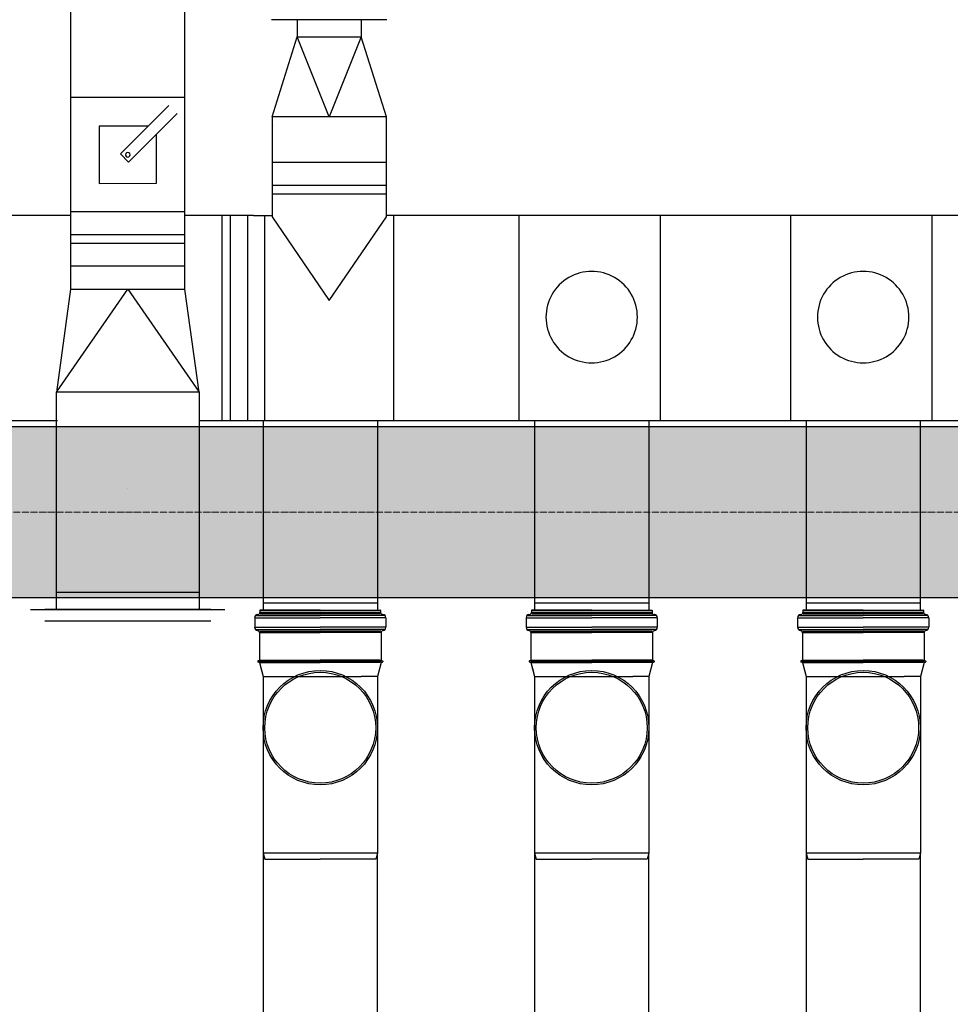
# Model space of a CAD drawing. Header units: millimetres. Extents: x -374129 to 1163271, y -112652 to 695637.
# Tile 121 of 256: x 54041 to 55669, y -34701 to -32979. Entities that reach past the tile are written whole.
import ezdxf
from ezdxf import colors
from ezdxf.entities.mleader import LeaderData, LeaderLine
from ezdxf.math import Vec2, Vec3

# ---------------------------------------------------------------- set-up
doc = ezdxf.new("R2010")
doc.units = ezdxf.units.MM
doc.linetypes.add('ACAD_ISO04W100', pattern=[30, 24, -3, 0, -3])
for name, color, linetype in [('KRT_kreskowanie', 252, 'Continuous'), ('KRT_opisy', 146, 'Continuous'), ('KRT_sciany', 2, 'Continuous'), ('KRT_technologia', 30, 'Continuous')]:
    doc.layers.add(name, color=color, linetype=linetype)
doc.layers.add('KRT_osie', color=55, linetype='ACAD_ISO04W100', lineweight=18)
doc.styles.add('WYMIAR', font='romans.shx', dxfattribs={"width": 0.8})

# ---------------------------------------------------------------- blocks, each defined once
blk = doc.blocks.new('IS_KAO_trójnik_200_góra')
at = {"layer": 'KRT_technologia', "linetype": 'Continuous', "transparency": 33554687}
for p, q in [((34903.07, 13525.27), (34903.12, 13525.45)), ((34903.29, 13525.51), (34903.19, 13525.51)), ((34903.41, 13525.29), (34903.36, 13525.45)), ((34908.83, 13525.74), (34908.83, 13514.58)), ((34910.88, 13526.05), (34909.2, 13526.05)), ((34909.2, 13526.05), (34909.2, 13514.58)), ((34910.88, 13526.05), (34910.88, 13514.58)), ((34911.25, 13525.74), (34911.25, 13514.58)), ((34911.43, 13525.55), (34911.43, 13525.47)), ((34869.72, 13524.58), (34868.63, 13524.29)), ((34868.63, 13524.29), (34868.63, 13514.58)), ((34897.28, 13524.58), (34869.72, 13524.58)), ((34869.72, 13504.58), (34869.72, 13524.58)), ((34900.61, 13524.58), (34897.28, 13524.58)), ((34903.02, 13525.22), (34900.61, 13524.58)), ((34900.61, 13524.58), (34900.61, 13507.41)), ((34903.02, 13525.22), (34901.38, 13524.78)), ((34903.05, 13525.07), (34903.05, 13514.58)), ((34903.14, 13525.32), (34903.14, 13514.58)), ((34903.34, 13525.32), (34903.34, 13514.58)), ((34903.43, 13525.08), (34903.43, 13514.58)), ((34908.29, 13525.23), (34903.48, 13525.23)), ((34908.29, 13525.23), (34908.29, 13514.58)), ((34908.54, 13525.16), (34908.54, 13514.58)), ((34911.55, 13525.07), (34911.55, 13514.58)), ((34912.15, 13525.14), (34911.79, 13525.14)), ((34911.79, 13525.14), (34911.79, 13514.58)), ((34912.15, 13525.07), (34912.15, 13514.58)), ((34912.22, 13514.58), (34912.22, 13525.07)), ((34868.63, 13504.87), (34868.63, 13514.58)), ((34903.05, 13504.09), (34903.05, 13514.58)), ((34903.14, 13503.84), (34903.14, 13514.58)), ((34903.34, 13503.84), (34903.34, 13514.58)), ((34903.43, 13504.08), (34903.43, 13514.58)), ((34908.29, 13503.92), (34908.29, 13514.58)), ((34908.54, 13504), (34908.54, 13514.58)), ((34908.83, 13503.42), (34908.83, 13514.58)), ((34909.2, 13503.11), (34909.2, 13514.58)), ((34910.88, 13503.11), (34910.88, 13514.58)), ((34911.25, 13503.42), (34911.25, 13514.58)), ((34911.55, 13504.09), (34911.55, 13514.58)), ((34911.79, 13504.01), (34911.79, 13514.58)), ((34912.15, 13504.09), (34912.15, 13514.58)), ((34912.22, 13514.58), (34912.22, 13504.09)), ((34900.61, 13504.58), (34900.61, 13507.41)), ((34869.72, 13504.58), (34868.63, 13504.87)), ((34897.28, 13504.58), (34869.72, 13504.58)), ((34900.61, 13504.58), (34897.28, 13504.58)), ((34903.02, 13503.93), (34900.61, 13504.58)), ((34903.07, 13503.88), (34903.12, 13503.7)), ((34903.29, 13503.65), (34903.19, 13503.65)), ((34903.41, 13503.87), (34903.36, 13503.7)), ((34908.29, 13503.92), (34903.48, 13503.92)), ((34910.88, 13503.11), (34909.2, 13503.11)), ((34911.43, 13503.6), (34911.43, 13503.68)), ((34912.15, 13504.01), (34911.79, 13504.01))]:
    blk.add_line(p, q, dxfattribs=at)
at = {"layer": 'KRT_technologia'}
for radius in [10, 9.7]:
    blk.add_circle((34891.65, 13514.58), radius, dxfattribs=at)
at = {"layer": 'KRT_technologia', "linetype": 'Continuous', "transparency": 33554687}
for centre, radius, start, end in [((34903.19, 13525.43), 0.0727, 90, 165), ((34903.29, 13525.43), 0.0727, 15, 90), ((34908.29, 13525.6), 0.364, 270, 354.2608), ((34909.2, 13525.51), 0.545, 90, 174.2608), ((34910.88, 13525.51), 0.545, 5, 90), ((34911.79, 13525.51), 0.364, 185, 270), ((34903, 13525.29), 0.0727, 285, 345), ((34903.48, 13525.31), 0.0727, 195, 270), ((34912.15, 13525.07), 0.0727, 0, 90), ((34903, 13503.86), 0.0727, 15, 75), ((34903.19, 13503.72), 0.0727, 195, 270), ((34903.29, 13503.72), 0.0727, 270, 345), ((34903.48, 13503.85), 0.0727, 90, 165), ((34908.29, 13503.56), 0.364, 5.7392, 90), ((34909.2, 13503.65), 0.545, 185.7392, 270), ((34910.88, 13503.65), 0.545, 270, 355), ((34911.79, 13503.65), 0.364, 90, 175), ((34912.15, 13504.09), 0.0727, 270, 0)]:
    blk.add_arc(centre, radius, start, end, dxfattribs=at)
blk = doc.blocks.new('sys napowietrzania')
at = {"color": 0, "linetype": 'Continuous', "lineweight": -3, "extrusion": (-1.20509e-08, -5.32907e-15, -1)}
blk.add_line((55124.98, -1602.95, 904.27), (55374.98, -1602.95, 904.27), dxfattribs=at)
at = {"color": 0, "linetype": 'ByBlock', "lineweight": -2, "extrusion": (-5.47382e-48, -1, 6.12323e-17)}
blk.add_line((55374.98, -1902.97, 904.27), (55124.98, -1902.97, 904.27), dxfattribs=at)
at = {"color": 0, "linetype": 'ByBlock', "lineweight": -2}
blk.add_circle((55249.98, -1711.39, -3395.12), 0.05, dxfattribs=at)
at = {"layer": 'KRT_technologia', "linetype": 'ByBlock', "lineweight": -2}
for p, q in [((55149.87, -626.76, 904.27), (55149.87, -1027.89, 904.27)), ((55349.87, -1027.89, 904.27), (55349.87, -626.76, 904.27)), ((55546.4, -891.76, -2050), (55546.4, -921.76, -2050)), ((55658.4, -891.76, -2050), (55658.4, -921.76, -2050)), ((55237.16, -1126.52, 904.27), (55321.99, -1041.65, 904.27)), ((55336.14, -1055.79, 904.27), (55251.3, -1140.66, 904.27)), ((55502.4, -1061.76, -2050), (55502.4, -1236.76, -2050)), ((55702.4, -1236.76, -2050), (55702.4, -1061.76, -2050)), ((55285.73, -1077.93, 904.27), (55199.88, -1077.94, 904.27)), ((55199.88, -1077.94, 904.27), (55199.9, -1177.94, 904.27)), ((55299.9, -1177.92, 904.27), (55299.88, -1092.07, 904.27)), ((55251.3, -1140.66, 904.27), (55237.16, -1126.52, 904.27)), ((55199.9, -1177.94, 904.27), (55299.9, -1177.92, 904.27)), ((55469.9, -1234.26, -2050), (55502.4, -1234.26, -2050)), ((57601.59, -1234.26, -2314.86), (55702.4, -1234.26, -2050)), ((52901.59, -1592.96, -2466.52), (55126.68, -1592.96, -2520.09)), ((55376.67, -1592.96, -2526.11), (57603.29, -1592.96, -2579.71)), ((55486.67, -1911.66, -3659.98), (55686.67, -1911.66, -3659.98)), ((55961.67, -1911.66, -3659.98), (56161.67, -1911.66, -3659.98)), ((56436.67, -1911.66, -3659.98), (56636.67, -1911.66, -3659.98))]:
    blk.add_line(p, q, dxfattribs=at)
at = {"layer": 'KRT_technologia', "linetype": 'Continuous', "lineweight": -2}
for p, q in [((55703.4, -891.76, -2050), (55501.4, -891.76, -2050)), ((55349.87, -1027.91, 904.27), (55149.87, -1027.95, 904.27)), ((55702.4, -1141.76, -2050), (55502.4, -1141.76, -2050)), ((55349.91, -1227.91, 904.27), (55149.91, -1227.95, 904.27))]:
    blk.add_line(p, q, dxfattribs=at)
at = {"layer": 'KRT_technologia', "linetype": 'Continuous', "lineweight": -3}
for p, q in [((55502.4, -1061.76, -2050), (55546.4, -921.76, -2050)), ((55602.4, -1061.76, -2050), (55546.4, -921.76, -2050)), ((55546.4, -921.76, -2050), (55658.4, -921.76, -2050)), ((55658.4, -921.76, -2050), (55602.4, -1061.76, -2050)), ((55702.4, -1061.76, -2050), (55658.4, -921.76, -2050)), ((55702.4, -1061.76, -2050), (55502.4, -1061.76, -2050)), ((55702.4, -1181.76, -2050), (55502.4, -1181.76, -2050)), ((55702.4, -1196.76, -2050), (55502.4, -1196.76, -2050)), ((55414.9, -1592.96, -401.07), (55414.9, -1234.26, -2050)), ((55429.9, -1592.96, -315.78), (55429.9, -1234.26, -2050)), ((55502.4, -1236.76, -2050), (55602.4, -1382.76, -2050)), ((55602.4, -1382.76, -2050), (55702.4, -1236.76, -2050)), ((55349.91, -1267.91, 904.27), (55149.91, -1267.95, 904.27)), ((55349.92, -1282.91, 904.27), (55149.92, -1282.95, 904.27))]:
    blk.add_line(p, q, dxfattribs=at)
at = {"layer": 'KRT_technologia', "linetype": 'ByBlock', "lineweight": -2, "extrusion": (2.51524e-20, -1.22465e-16, -1)}
for p, q in [((55149.87, -1027.95, 904.27), (55149.93, -1362.95, 904.27)), ((55349.93, -1362.91, 904.27), (55349.87, -1027.91, 904.27)), ((55124.98, -1572.96, 904.27), (55124.97, -1542.96, 904.27)), ((55374.97, -1542.91, 904.27), (55374.98, -1572.91, 904.27))]:
    blk.add_line(p, q, dxfattribs=at)
at = {"layer": 'KRT_technologia', "linetype": 'ByBlock', "lineweight": -2, "extrusion": (-3.06162e-16, -1, 1.04899e-15)}
for p, q in [((55124.9, -1234.26, -2050), (52899.9, -1234.26, -2050)), ((55149.91, -1234.26, -2050), (55124.9, -1234.26, -2050)), ((55469.9, -1234.26, -2050), (55349.91, -1234.26, -2050))]:
    blk.add_line(p, q, dxfattribs=at)
at = {"layer": 'KRT_technologia', "linetype": 'ByBlock', "lineweight": -2, "extrusion": (-1.22465e-16, -2.46519e-32, -1)}
blk.add_line((55459.43, -1234.26, -2050), (55459.43, -1592.96, -147.85), dxfattribs=at)
at = {"layer": 'KRT_technologia', "linetype": 'Continuous', "lineweight": -2, "extrusion": (-1.22465e-16, -2.46519e-32, -1)}
blk.add_line((55489.43, -1592.96, 2096.01), (55489.43, -1234.26, -2050), dxfattribs=at)
at = {"layer": 'KRT_technologia', "linetype": 'Continuous', "lineweight": -2, "extrusion": (1.22465e-16, -2.46519e-32, -1)}
blk.add_line((55715.36, -1592.96, 2096.01), (55715.36, -1234.26, -2050), dxfattribs=at)
at = {"layer": 'KRT_technologia', "linetype": 'Continuous', "lineweight": -2, "extrusion": (3.06162e-16, -1, 1.04899e-15)}
for p, q in [((55934.9, -1592.96, -2050), (55934.9, -1234.26, -2050)), ((56409.9, -1592.96, -2050), (56409.9, -1234.26, -2050))]:
    blk.add_line(p, q, dxfattribs=at)
at = {"layer": 'KRT_technologia', "linetype": 'ByBlock', "lineweight": -2, "extrusion": (1.22465e-16, -2.46519e-32, -1)}
for p, q in [((56181.59, -1234.26, -2314.86), (56181.59, -1592.96, -2314.86)), ((56656.59, -1234.26, -2314.86), (56656.59, -1592.96, -2314.86))]:
    blk.add_line(p, q, dxfattribs=at)
at = {"layer": 'KRT_technologia', "linetype": 'Continuous', "lineweight": -2, "extrusion": (2.51524e-20, -1.22465e-16, -1)}
blk.add_line((55349.93, -1322.91, 904.27), (55149.93, -1322.95, 904.27), dxfattribs=at)
at = {"layer": 'KRT_technologia', "linetype": 'Continuous', "lineweight": -3, "extrusion": (2.51524e-20, -1.22465e-16, -1)}
for p, q in [((55124.97, -1542.96, 904.27), (55249.93, -1362.93, 904.27)), ((55149.93, -1362.95, 904.27), (55124.97, -1542.96, 904.27)), ((55149.93, -1362.95, 904.27), (55349.93, -1362.91, 904.27)), ((55249.93, -1362.93, 904.27), (55374.97, -1542.91, 904.27)), ((55374.97, -1542.91, 904.27), (55349.93, -1362.91, 904.27)), ((55374.97, -1542.91, 904.27), (55124.97, -1542.96, 904.27)), ((55374.97, -1542.91, 904.27), (55124.97, -1542.96, 904.27))]:
    blk.add_line(p, q, dxfattribs=at)
at = {"layer": 'KRT_technologia', "linetype": 'ByBlock', "lineweight": -2, "extrusion": (1, 1.20509e-08, -1.20509e-08)}
for p, q in [((55124.98, -1922.95, 904.27), (55124.98, -1572.95, 904.27)), ((55374.98, -1572.95, 904.27), (55374.98, -1922.95, 904.27))]:
    blk.add_line(p, q, dxfattribs=at)
at = {"layer": 'KRT_technologia'}
for p, q in [((55486.59, -1592.96, -4078.15), (55486.67, -1923.34, -5005.1)), ((55686.67, -1592.96, -4078.15), (55686.67, -1924.16, -5005.1)), ((55961.59, -1592.96, -4078.15), (55961.68, -1924.16, -5067.28)), ((56161.59, -1592.96, -4078.15), (56161.59, -1924.16, -5005.1)), ((56436.59, -1592.96, -4078.15), (56436.68, -1924.16, -5067.28)), ((56636.59, -1592.96, -4078.15), (56636.59, -1924.16, -5005.1))]:
    blk.add_line(p, q, dxfattribs=at)
at = {"layer": 'KRT_technologia', "linetype": 'Continuous', "lineweight": -3, "extrusion": (1, 1.20509e-08, -1.20509e-08)}
for p, q in [((55684.62, -1602.95, 374.55), (55909.62, -1602.95, 374.55)), ((55124.98, -1892.95, 904.27), (55374.98, -1892.95, 904.27))]:
    blk.add_line(p, q, dxfattribs=at)
at = {"layer": 'KRT_technologia', "linetype": 'ByBlock', "lineweight": -2, "extrusion": (-5.47382e-48, -1, 6.12323e-17)}
for p, q in [((55934.62, -1902.97, 374.55), (55684.62, -1902.97, 374.55)), ((55394.98, -1922.97, 904.27), (55104.98, -1922.97, 904.27))]:
    blk.add_line(p, q, dxfattribs=at)
at = {"layer": 'KRT_technologia', "linetype": 'Continuous', "lineweight": -2, "extrusion": (1, 1.20509e-08, -1.20509e-08)}
blk.add_line((55079.98, -1922.95, 904.27), (55419.98, -1922.95, 904.27), dxfattribs=at)
at = {"layer": 'KRT_technologia', "linetype": 'Continuous', "lineweight": -3, "extrusion": (-5.47382e-48, -1, 6.12323e-17)}
blk.add_line((55104.98, -1942.97, 904.27), (55394.98, -1942.97, 904.27), dxfattribs=at)
at = {"layer": 'KRT_technologia', "linetype": 'Continuous', "transparency": 33554687, "elevation": -3659.98}
for points in [[(55686.67, -12485.01), (55686.67, -10582.71), (55686.67, -2349.21), (55486.67, -2349.21), (55486.67, -10582.71), (55486.67, -12485.01), (55586.67, -12485.01), (55686.67, -12485.01), (55683.5, -12495.38), (55586.67, -12495.38), (55489.84, -12495.38), (55486.67, -12485.01)], [(56161.67, -12485.01), (56161.67, -10582.71), (56161.67, -2349.21), (55961.67, -2349.21), (55961.67, -10582.71), (55961.67, -12485.01), (56061.67, -12485.01), (56161.67, -12485.01), (56158.5, -12495.38), (56061.67, -12495.38), (55964.84, -12495.38), (55961.67, -12485.01)], [(56636.67, -12485.01), (56636.67, -10582.71), (56636.67, -2349.21), (56436.67, -2349.21), (56436.67, -10582.71), (56436.67, -12485.01), (56536.67, -12485.01), (56636.67, -12485.01), (56633.5, -12495.38), (56536.67, -12495.38), (56439.84, -12495.38), (56436.67, -12485.01)]]:
    blk.add_lwpolyline(points, dxfattribs=at)
at = {"layer": 'KRT_technologia', "linetype": 'Continuous', "lineweight": -3}
for centre, major_axis, ratio, start_param, end_param in [((55584.43, -1081.01, -3371.12), (80, 0), 0.9238795, 3.0782289, 3.0782495), ((56061.59, -1411.89, -2314.86), (80, 0), 1, 0, 3.1415927), ((56536.59, -1411.89, -2314.86), (80, 0), 1, 0, 3.1415927), ((56061.59, -1411.89, -2314.86), (-80, 0), 1, 0, 3.1415927), ((56536.59, -1411.89, -2314.86), (-80, 0), 1, 0, 3.1415927)]:
    blk.add_ellipse(centre, major_axis=major_axis, ratio=ratio, start_param=start_param, end_param=end_param, dxfattribs=at)
at = {"layer": 'KRT_technologia', "linetype": 'ByBlock', "lineweight": -2}
for major_axis in [(0, 4), (0, -4)]:
    blk.add_ellipse((55249.89, -1127.93, 904.27), major_axis=major_axis, ratio=1, start_param=0, end_param=3.1415927, dxfattribs=at)
at = {"layer": 'KRT_technologia', "xscale": 10, "yscale": 10, "zscale": 10, "rotation": 90}
for p in [(190732.45, -351046.37, -3659.98), (191207.45, -351046.37, -3659.98), (191682.45, -351046.37, -3659.98)]:
    blk.add_blockref('IS_KAO_trójnik_200_góra', p, dxfattribs=at)

msp = doc.modelspace()

# ---------------------------------------------------------------- hatches: boundary and pattern name
at = {"layer": 'KRT_kreskowanie'}
h = msp.add_hatch(dxfattribs=at)
h.set_pattern_fill('ANSI33', color=256, scale=20, style=0)
h.set_pattern_definition([(45, (-1e-05, 3009.36), (-89.80256, 89.80256), []), (45, (89.8, 3009.36), (-89.80256, 89.80256), [63.5, -31.75])])
h.paths.add_polyline_path([(38290, -33690.64), (19090, -33690.64), (19090, -46990.64), (19390, -46990.64), (19390, -33990.64), (25390, -33990.64), (25390, -46990.64), (25690, -46990.64), (25690, -33990.64), (31690, -33990.64), (31690, -46990.64), (31990, -46990.64), (31990, -33990.64), (37990, -33990.64), (37990, -46990.64), (38290, -46990.64)])
h.paths.add_polyline_path([(51230, -33990.64), (57230, -33990.64), (57230, -46990.64), (57530, -46990.64), (57530, -33690.64), (38330, -33690.64), (38330, -46990.64), (38630, -46990.64), (38630, -33990.64), (44630, -33990.64), (44630, -46990.64), (44930, -46990.64), (44930, -33990.64), (50930, -33990.64), (50930, -46990.64), (51230, -46990.64)])
h.paths.add_polyline_path([(70470, -33690.64), (57570, -33690.64), (57570, -46990.64), (57870, -46990.64), (57870, -33990.64), (63870, -33990.64), (63870, -46990.64), (64170, -46990.64), (64170, -33990.64), (70170, -33990.64), (70170, -46990.64), (70470, -46990.64)])

# ---------------------------------------------------------------- linework, layer by layer
at = {"layer": 'KRT_osie', "ltscale": 0.5}
msp.add_line((-5554.82, -33840.64), (73659.31, -33840.64), dxfattribs=at)
at = {"layer": 'KRT_sciany'}
for p, q in [((38330, -33690.64), (57530, -33690.64)), ((57230, -33990.64), (51230, -33990.64))]:
    msp.add_line(p, q, dxfattribs=at)

# ---------------------------------------------------------------- next in the draw order: leaders
at = {"layer": 'KRT_opisy', "color": 1}
ml = msp.add_multileader_mtext('Standard', dxfattribs=at)
ml.set_content('{\\C2;POZ.2.2a ŚCIANA ŻELBETOWA  GR.30cm}', color=1, style='WYMIAR')
ml.set_leader_properties()
ml.build(insert=Vec2(0, 0))
ml.multileader.update_dxf_attribs({"text_right_attachment_type": 6, "dogleg_length": 0.36, "arrow_head_size": 200, "scale": 100})
ctx = ml.context
ctx.base_point, ctx.scale, ctx.char_height, ctx.arrow_head_size, ctx.landing_gap_size, ctx.plane_origin = Vec3(33323.63, -34469.6), 100, 200, 200, 9, Vec3(5802.66, -112771.57)
ctx.right_attachment = 6
notes = []
notes.append((ctx, [(0, (1, 1, 0), (33287.63, -34469.6), (1, 0), 36, [(1, [(32911.06, -33990.64)], 0, [])])]))
ctx.mtext.insert, ctx.mtext.width, ctx.mtext.defined_height, ctx.mtext.flow_direction = Vec3(33332.63, -34369.6), 4990.5383, 1534.23, 5
ctx.mtext.has_bg_fill, ctx.mtext.bg_color, ctx.mtext.bg_scale_factor, ctx.mtext.bg_transparency, ctx.mtext.use_window_bg_color = 1, -1027028792, 1.5, 0, 1
for ctx, leaders in notes:
    for number, flags, end, landing, length, lines in leaders:
        leader = LeaderData()
        leader.index, (leader.has_last_leader_line, leader.has_dogleg_vector, leader.attachment_direction) = number, flags
        leader.last_leader_point, leader.dogleg_vector, leader.dogleg_length = Vec3(end), Vec3(landing), length
        for number, points, colour, breaks in lines:
            line = LeaderLine()
            line.index, line.vertices, line.color, line.breaks = number, Vec3.list(points), colors.encode_raw_color(colour), breaks
            leader.lines.append(line)
        ctx.leaders.append(leader)

# ---------------------------------------------------------------- next in the draw order: block references
msp.add_blockref('sys napowietrzania', (-1019.98, -32087.66, 3070))

doc.saveas('drawing.dxf')
